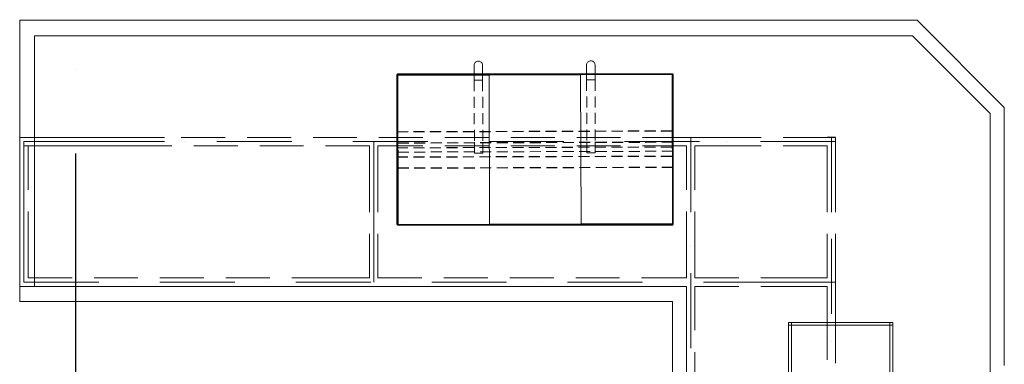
# Model space of a CAD drawing. Header units: millimetres. Extents: x 20872 to 297961, y -293704 to 213007.
# Tile 69 of 256: x 110983 to 114485, y -129749 to -128523. Entities that reach past the tile are written whole.
import ezdxf
from ezdxf.xclip import XClip

# ---------------------------------------------------------------- set-up
doc = ezdxf.new("R2010")
doc.units = ezdxf.units.MM
doc.header["$LTSCALE"] = 100
doc.header["$XCLIPFRAME"] = 2
doc.linetypes.add('ACAD_ISO10W100', pattern=[18, 12, -3, 0, -3])
for name, color, linetype in [('A--L$7--_stramien', 1, 'Continuous'), ('A--L73--_vaste keukenvoorzieningen', 8, 'Continuous'), ('A--T$1A-afwerking', 8, 'Continuous'), ('XREFS', 9, 'Continuous')]:
    doc.layers.add(name, color=color, linetype=linetype)

# ---------------------------------------------------------------- blocks, each defined once
blk = doc.blocks.new('catering')
at = {"layer": 'A--L73--_vaste keukenvoorzieningen', "lineweight": 5}
for points in [[(210493.803, 32387.73), (210493.803, 32367.73)], [(210501.787, 32387.73), (210493.803, 32387.73)], [(210501.787, 32387.73), (210493.803, 32387.73)], [(210493.803, 32387.73), (210493.803, 32367.73)], [(210540.227, 32387.73), (210501.787, 32387.73)], [(210540.227, 32387.73), (210501.787, 32387.73)], [(210557.619, 32387.73), (210540.227, 32387.73)], [(210557.619, 32387.73), (210540.227, 32387.73)], [(210563.827, 32381.523), (210557.619, 32387.73)], [(210563.827, 32381.523), (210557.619, 32387.73)], [(210494.85, 32368.8), (210494.85, 32386.622)], [(210494.85, 32386.622), (210541.227, 32386.622)], [(210541.227, 32386.622), (210557.302, 32386.622)], [(210557.302, 32386.622), (210562.827, 32381.097)], [(210526.23, 32384.752), (210526.193, 32384.715)], [(210526.273, 32384.782), (210526.23, 32384.752)], [(210526.32, 32384.805), (210526.273, 32384.782)], [(210526.37, 32384.818), (210526.32, 32384.805)], [(210526.422, 32384.823), (210526.37, 32384.818)], [(210526.475, 32384.819), (210526.422, 32384.823)], [(210526.525, 32384.805), (210526.475, 32384.819)], [(210526.573, 32384.783), (210526.525, 32384.805)], [(210526.616, 32384.753), (210526.573, 32384.783)], [(210526.653, 32384.717), (210526.616, 32384.753)], [(210534.189, 32384.74), (210534.159, 32384.697)], [(210534.226, 32384.777), (210534.189, 32384.74)], [(210534.269, 32384.807), (210534.226, 32384.777)], [(210534.316, 32384.829), (210534.269, 32384.807)], [(210534.366, 32384.843), (210534.316, 32384.829)], [(210534.419, 32384.848), (210534.366, 32384.843)], [(210534.471, 32384.843), (210534.419, 32384.848)], [(210534.521, 32384.83), (210534.471, 32384.843)], [(210534.569, 32384.808), (210534.521, 32384.83)], [(210534.612, 32384.778), (210534.569, 32384.808)], [(210534.649, 32384.741), (210534.612, 32384.778)], [(210534.679, 32384.698), (210534.649, 32384.741)], [(210526.128, 32384.574), (210526.123, 32384.522)], [(210526.123, 32384.522), (210526.123, 32384.506)], [(210526.123, 32384.506), (210526.124, 32384.458)], [(210526.124, 32384.458), (210526.124, 32384.38)], [(210526.124, 32384.38), (210526.124, 32384.274)], [(210526.124, 32384.274), (210526.125, 32384.144)], [(210526.125, 32384.144), (210526.125, 32383.992)], [(210526.141, 32384.625), (210526.128, 32384.574)], [(210526.163, 32384.672), (210526.141, 32384.625)], [(210526.193, 32384.715), (210526.163, 32384.672)], [(210526.683, 32384.674), (210526.653, 32384.717)], [(210526.705, 32384.627), (210526.683, 32384.674)], [(210526.719, 32384.576), (210526.705, 32384.627)], [(210526.723, 32384.524), (210526.719, 32384.576)], [(210526.723, 32384.524), (210526.723, 32384.508)], [(210526.723, 32384.508), (210526.724, 32384.46)], [(210526.724, 32384.46), (210526.724, 32384.382)], [(210526.724, 32384.382), (210526.724, 32384.276)], [(210526.724, 32384.276), (210526.725, 32384.145)], [(210526.725, 32384.145), (210526.725, 32383.994)], [(210534.124, 32384.599), (210534.119, 32384.547)], [(210534.119, 32384.547), (210534.12, 32384.531)], [(210534.12, 32384.531), (210534.12, 32384.483)], [(210534.12, 32384.483), (210534.12, 32384.405)], [(210534.12, 32384.405), (210534.12, 32384.299)], [(210534.12, 32384.299), (210534.121, 32384.168)], [(210534.121, 32384.168), (210534.121, 32384.017)], [(210534.137, 32384.649), (210534.124, 32384.599)], [(210534.159, 32384.697), (210534.137, 32384.649)], [(210534.701, 32384.651), (210534.679, 32384.698)], [(210534.715, 32384.601), (210534.701, 32384.651)], [(210534.719, 32384.549), (210534.715, 32384.601)], [(210534.719, 32384.549), (210534.72, 32384.532)], [(210534.72, 32384.532), (210534.72, 32384.485)], [(210534.72, 32384.485), (210534.72, 32384.407)], [(210534.72, 32384.407), (210534.72, 32384.301)], [(210534.72, 32384.301), (210534.721, 32384.17)], [(210534.721, 32384.17), (210534.721, 32384.019)], [(210520.635, 32373.201), (210520.635, 32383.861)], [(210520.635, 32383.861), (210540.287, 32383.861)], [(210540.254, 32383.921), (210520.667, 32383.921)], [(210520.667, 32383.921), (210520.667, 32373.141)], [(210520.695, 32383.801), (210527.195, 32383.821)], [(210520.727, 32373.201), (210520.695, 32383.801)], [(210526.125, 32383.992), (210526.126, 32383.825)], [(210526.126, 32383.825), (210526.126, 32383.646)], [(210526.126, 32383.646), (210526.127, 32383.462)], [(210526.131, 32383.462), (210526.127, 32383.462)], [(210526.131, 32383.462), (210526.127, 32383.462)], [(210526.127, 32383.462), (210526.129, 32382.681)], [(210526.145, 32383.462), (210526.131, 32383.462)], [(210526.145, 32383.462), (210526.131, 32383.462)], [(210526.167, 32383.462), (210526.145, 32383.462)], [(210526.167, 32383.462), (210526.145, 32383.462)], [(210526.197, 32383.462), (210526.167, 32383.462)], [(210526.197, 32383.462), (210526.167, 32383.462)], [(210526.234, 32383.462), (210526.197, 32383.462)], [(210526.234, 32383.462), (210526.197, 32383.462)], [(210526.277, 32383.463), (210526.234, 32383.462)], [(210526.277, 32383.463), (210526.234, 32383.462)], [(210526.324, 32383.463), (210526.277, 32383.463)], [(210526.324, 32383.463), (210526.277, 32383.463)], [(210526.375, 32383.463), (210526.324, 32383.463)], [(210526.375, 32383.463), (210526.324, 32383.463)], [(210526.427, 32383.463), (210526.375, 32383.463)], [(210526.427, 32383.463), (210526.375, 32383.463)], [(210526.479, 32383.463), (210526.427, 32383.463)], [(210526.479, 32383.463), (210526.427, 32383.463)], [(210526.529, 32383.463), (210526.479, 32383.463)], [(210526.529, 32383.463), (210526.479, 32383.463)], [(210526.577, 32383.464), (210526.529, 32383.463)], [(210526.577, 32383.464), (210526.529, 32383.463)], [(210526.619, 32383.464), (210526.577, 32383.464)], [(210526.619, 32383.464), (210526.577, 32383.464)], [(210526.656, 32383.464), (210526.619, 32383.464)], [(210526.656, 32383.464), (210526.619, 32383.464)], [(210526.686, 32383.464), (210526.656, 32383.464)], [(210526.686, 32383.464), (210526.656, 32383.464)], [(210526.709, 32383.464), (210526.686, 32383.464)], [(210526.709, 32383.464), (210526.686, 32383.464)], [(210526.722, 32383.464), (210526.709, 32383.464)], [(210526.722, 32383.464), (210526.709, 32383.464)], [(210526.727, 32383.464), (210526.722, 32383.464)], [(210526.727, 32383.464), (210526.722, 32383.464)], [(210526.725, 32383.994), (210526.726, 32383.827)], [(210526.726, 32383.827), (210526.726, 32383.648)], [(210526.726, 32383.648), (210526.727, 32383.464)], [(210526.727, 32383.464), (210526.729, 32382.683)], [(210533.695, 32383.841), (210527.195, 32383.821)], [(210527.195, 32383.821), (210527.227, 32373.221)], [(210527.195, 32383.821), (210527.227, 32373.221)], [(210533.695, 32383.841), (210540.195, 32383.861)], [(210533.727, 32373.241), (210533.695, 32383.841)], [(210533.727, 32373.241), (210533.695, 32383.841)], [(210534.121, 32384.017), (210534.122, 32383.849)], [(210534.122, 32383.849), (210534.122, 32383.671)], [(210534.122, 32383.671), (210534.123, 32383.487)], [(210534.123, 32383.487), (210534.125, 32382.705)], [(210534.127, 32383.487), (210534.123, 32383.487)], [(210534.127, 32383.487), (210534.123, 32383.487)], [(210534.141, 32383.487), (210534.127, 32383.487)], [(210534.141, 32383.487), (210534.127, 32383.487)], [(210534.163, 32383.487), (210534.141, 32383.487)], [(210534.163, 32383.487), (210534.141, 32383.487)], [(210534.193, 32383.487), (210534.163, 32383.487)], [(210534.193, 32383.487), (210534.163, 32383.487)], [(210534.23, 32383.487), (210534.193, 32383.487)], [(210534.23, 32383.487), (210534.193, 32383.487)], [(210534.273, 32383.487), (210534.23, 32383.487)], [(210534.273, 32383.487), (210534.23, 32383.487)], [(210534.32, 32383.487), (210534.273, 32383.487)], [(210534.32, 32383.487), (210534.273, 32383.487)], [(210534.371, 32383.487), (210534.32, 32383.487)], [(210534.371, 32383.487), (210534.32, 32383.487)], [(210534.423, 32383.488), (210534.371, 32383.487)], [(210534.423, 32383.488), (210534.371, 32383.487)], [(210534.475, 32383.488), (210534.423, 32383.488)], [(210534.475, 32383.488), (210534.423, 32383.488)], [(210534.525, 32383.488), (210534.475, 32383.488)], [(210534.525, 32383.488), (210534.475, 32383.488)], [(210534.573, 32383.488), (210534.525, 32383.488)], [(210534.573, 32383.488), (210534.525, 32383.488)], [(210534.616, 32383.488), (210534.573, 32383.488)], [(210534.616, 32383.488), (210534.573, 32383.488)], [(210534.653, 32383.488), (210534.616, 32383.488)], [(210534.653, 32383.488), (210534.616, 32383.488)], [(210534.683, 32383.488), (210534.653, 32383.488)], [(210534.683, 32383.488), (210534.653, 32383.488)], [(210534.705, 32383.488), (210534.683, 32383.488)], [(210534.705, 32383.488), (210534.683, 32383.488)], [(210534.718, 32383.489), (210534.705, 32383.488)], [(210534.718, 32383.489), (210534.705, 32383.488)], [(210534.723, 32383.489), (210534.718, 32383.489)], [(210534.723, 32383.489), (210534.718, 32383.489)], [(210534.721, 32384.019), (210534.722, 32383.851)], [(210534.722, 32383.851), (210534.722, 32383.673)], [(210534.722, 32383.673), (210534.723, 32383.489)], [(210534.723, 32383.489), (210534.725, 32382.707)], [(210540.195, 32383.861), (210540.227, 32373.261)], [(210540.254, 32373.141), (210540.254, 32383.921)], [(210540.287, 32383.861), (210540.287, 32373.201)], [(210526.13, 32382.288), (210526.133, 32381.507)], [(210526.73, 32382.29), (210526.733, 32381.509)], [(210534.126, 32382.313), (210534.129, 32381.532)], [(210534.726, 32382.315), (210534.729, 32381.534)], [(210563.827, 32367.73), (210563.827, 32381.523)], [(210563.827, 32367.73), (210563.827, 32381.523)], [(210526.134, 32381.115), (210526.136, 32380.334)], [(210526.734, 32381.117), (210526.736, 32380.335)], [(210534.13, 32381.139), (210534.132, 32380.358)], [(210534.73, 32381.141), (210534.732, 32380.36)], [(210562.827, 32381.097), (210562.827, 32345.856)], [(210526.137, 32379.941), (210526.14, 32379.16)], [(210526.737, 32379.943), (210526.74, 32379.162)], [(210532.384, 32379.837), (210533.165, 32379.84)], [(210533.558, 32379.841), (210534.339, 32379.843)], [(210534.134, 32379.966), (210534.136, 32379.184)], [(210534.731, 32379.844), (210535.512, 32379.847)], [(210534.734, 32379.967), (210534.736, 32379.186)], [(210535.905, 32379.848), (210536.686, 32379.85)], [(210537.079, 32379.852), (210537.86, 32379.854)], [(210538.232, 32379.837), (210539.014, 32379.839)], [(210538.252, 32379.855), (210539.034, 32379.858)], [(210539.406, 32379.841), (210539.466, 32379.841)], [(210539.426, 32379.859), (210539.466, 32379.859)], [(210539.466, 32379.859), (210540.247, 32379.861)], [(210539.466, 32379.841), (210540.247, 32379.843)], [(210540.249, 32379.067), (210540.247, 32379.861)], [(210540.267, 32379.861), (210540.247, 32379.861)], [(210540.269, 32379.067), (210540.267, 32379.861)], [(210496.928, 32379.4), (210493.803, 32379.4)], [(210493.803, 32379.4), (210493.803, 32376.275)], [(210493.803, 32379.4), (210493.803, 32376.275)], [(210493.803, 32379.4), (210496.928, 32379.4)], [(210494.103, 32379.4), (210497.228, 32379.4)], [(210497.228, 32379.4), (210494.103, 32379.4)], [(210499.044, 32379.4), (210496.928, 32379.4)], [(210499.044, 32379.4), (210497.228, 32379.4)], [(210498.49, 32379.4), (210500.978, 32379.4)], [(210498.79, 32379.4), (210500.978, 32379.4)], [(210503.731, 32379.4), (210500.606, 32379.4)], [(210503.731, 32379.4), (210500.606, 32379.4)], [(210500.978, 32379.4), (210504.103, 32379.4)], [(210500.978, 32379.4), (210504.103, 32379.4)], [(210508.418, 32379.4), (210505.293, 32379.4)], [(210508.418, 32379.4), (210505.293, 32379.4)], [(210513.105, 32379.4), (210509.98, 32379.4)], [(210513.105, 32379.4), (210509.98, 32379.4)], [(210517.792, 32379.4), (210514.667, 32379.4)], [(210517.792, 32379.4), (210514.667, 32379.4)], [(210522.479, 32379.4), (210519.354, 32379.4)], [(210522.479, 32379.4), (210519.354, 32379.4)], [(210520.629, 32379.007), (210520.627, 32379.801)], [(210520.647, 32379.801), (210520.627, 32379.801)], [(210520.627, 32379.783), (210521.408, 32379.785)], [(210520.647, 32379.801), (210521.428, 32379.804)], [(210520.649, 32379.007), (210520.647, 32379.801)], [(210521.801, 32379.787), (210522.582, 32379.789)], [(210521.821, 32379.805), (210522.602, 32379.807)], [(210522.974, 32379.79), (210523.756, 32379.793)], [(210522.994, 32379.808), (210523.776, 32379.811)], [(210527.166, 32379.4), (210524.041, 32379.4)], [(210527.166, 32379.4), (210524.041, 32379.4)], [(210524.148, 32379.794), (210524.929, 32379.796)], [(210524.168, 32379.812), (210524.949, 32379.814)], [(210525.322, 32379.797), (210526.103, 32379.8)], [(210525.342, 32379.816), (210526.123, 32379.818)], [(210526.495, 32379.801), (210527.277, 32379.803)], [(210526.515, 32379.819), (210527.297, 32379.822)], [(210527.669, 32379.805), (210528.45, 32379.807)], [(210527.689, 32379.823), (210528.47, 32379.825)], [(210531.853, 32379.4), (210528.728, 32379.4)], [(210531.853, 32379.4), (210528.728, 32379.4)], [(210528.843, 32379.808), (210529.624, 32379.811)], [(210528.863, 32379.826), (210529.644, 32379.829)], [(210530.017, 32379.812), (210530.798, 32379.814)], [(210530.037, 32379.83), (210530.818, 32379.832)], [(210531.19, 32379.815), (210531.971, 32379.818)], [(210531.21, 32379.834), (210531.991, 32379.836)], [(210532.364, 32379.819), (210533.145, 32379.821)], [(210536.54, 32379.4), (210533.415, 32379.4)], [(210536.54, 32379.4), (210533.415, 32379.4)], [(210533.538, 32379.823), (210534.319, 32379.825)], [(210534.711, 32379.826), (210535.493, 32379.829)], [(210535.885, 32379.83), (210536.666, 32379.832)], [(210537.059, 32379.833), (210537.84, 32379.836)], [(210541.227, 32379.4), (210538.102, 32379.4)], [(210541.227, 32379.4), (210538.102, 32379.4)], [(210541.227, 32379.4), (210541.827, 32379.4)], [(210541.227, 32379.4), (210541.827, 32379.4)], [(210541.527, 32379.4), (210541.527, 32374.067)], [(210541.527, 32379.4), (210541.527, 32374.067)], [(210544.952, 32379.4), (210541.827, 32379.4)], [(210544.952, 32379.4), (210541.827, 32379.4)], [(210546.54, 32379.4), (210544.952, 32379.4)], [(210546.54, 32379.4), (210544.952, 32379.4)], [(210551.227, 32379.4), (210548.102, 32379.4)], [(210551.227, 32379.4), (210548.102, 32379.4)], [(210551.827, 32379.404), (210551.227, 32379.404)], [(210551.827, 32379.4), (210551.227, 32379.4)], [(210551.527, 32374.071), (210551.527, 32379.404)], [(210551.527, 32374.067), (210551.527, 32379.4)], [(210551.827, 32379.4), (210551.827, 32378.8)], [(210551.827, 32379.4), (210551.827, 32378.8)], [(210499.436, 32379.1), (210494.103, 32379.1)], [(210494.103, 32379.1), (210494.103, 32369.1)], [(210494.103, 32379.1), (210494.103, 32369.1)], [(210494.103, 32379.1), (210504.103, 32379.1)], [(210494.103, 32379.1), (210504.103, 32379.1)], [(210499.436, 32379.1), (210494.103, 32379.1)], [(210494.103, 32378.8), (210497.228, 32378.8)], [(210497.228, 32378.8), (210494.103, 32378.8)], [(210497.528, 32378.8), (210494.403, 32378.8)], [(210494.403, 32378.8), (210494.403, 32375.675)], [(210494.403, 32378.8), (210494.403, 32375.675)], [(210494.403, 32378.8), (210497.528, 32378.8)], [(210499.935, 32378.8), (210497.228, 32378.8)], [(210499.935, 32378.8), (210497.528, 32378.8)], [(210498.79, 32378.8), (210500.978, 32378.8)], [(210499.09, 32378.8), (210500.978, 32378.8)], [(210503.494, 32379.1), (210499.436, 32379.1)], [(210503.494, 32379.1), (210499.436, 32379.1)], [(210500.978, 32378.8), (210504.103, 32378.8)], [(210500.978, 32378.8), (210504.103, 32378.8)], [(210504.622, 32378.8), (210501.497, 32378.8)], [(210504.622, 32378.8), (210501.497, 32378.8)], [(210505.494, 32379.1), (210505.494, 32379.1)], [(210505.494, 32379.1), (210505.494, 32379.1)], [(210509.309, 32378.8), (210506.184, 32378.8)], [(210509.309, 32378.8), (210506.184, 32378.8)], [(210513.16, 32379.1), (210507.827, 32379.1)], [(210513.16, 32379.1), (210507.827, 32379.1)], [(210513.996, 32378.8), (210510.871, 32378.8)], [(210513.996, 32378.8), (210510.871, 32378.8)], [(210515.16, 32379.1), (210515.16, 32379.1)], [(210515.16, 32379.1), (210515.16, 32379.1)], [(210518.683, 32378.8), (210515.558, 32378.8)], [(210518.683, 32378.8), (210515.558, 32378.8)], [(210522.827, 32379.1), (210517.494, 32379.1)], [(210522.827, 32379.1), (210517.494, 32379.1)], [(210518.683, 32375.675), (210518.683, 32378.8)], [(210518.683, 32375.675), (210518.683, 32378.8)], [(210518.983, 32369.1), (210518.983, 32379.1)], [(210518.983, 32369.1), (210518.983, 32379.1)], [(210522.408, 32378.8), (210519.283, 32378.8)], [(210519.283, 32375.675), (210519.283, 32378.8)], [(210519.283, 32375.675), (210519.283, 32378.8)], [(210522.408, 32378.8), (210519.283, 32378.8)], [(210521.411, 32379.009), (210520.629, 32379.007)], [(210520.629, 32378.992), (210520.629, 32379.007)], [(210520.63, 32378.946), (210520.629, 32378.992)], [(210521.411, 32378.991), (210520.629, 32378.989)], [(210520.63, 32378.891), (210520.63, 32378.946)], [(210520.63, 32378.828), (210520.63, 32378.891)], [(210520.63, 32378.76), (210520.63, 32378.828)], [(210520.63, 32378.688), (210520.63, 32378.76)], [(210520.63, 32378.651), (210520.63, 32378.688)], [(210520.63, 32378.655), (210521.412, 32378.657)], [(210520.63, 32378.655), (210521.412, 32378.657)], [(210520.63, 32378.653), (210521.412, 32378.655)], [(210520.63, 32378.651), (210521.412, 32378.654)], [(210520.63, 32378.651), (210521.412, 32378.653)], [(210520.631, 32378.351), (210520.63, 32378.651)], [(210520.649, 32378.992), (210520.649, 32379.007)], [(210520.65, 32378.946), (210520.649, 32378.992)], [(210520.65, 32378.891), (210520.65, 32378.946)], [(210520.65, 32378.828), (210520.65, 32378.891)], [(210520.65, 32378.76), (210520.65, 32378.828)], [(210520.65, 32378.688), (210520.65, 32378.76)], [(210520.65, 32378.651), (210520.65, 32378.688)], [(210520.651, 32378.351), (210520.65, 32378.651)], [(210521.47, 32379.009), (210521.411, 32379.009)], [(210521.47, 32378.992), (210521.411, 32378.991)], [(210521.804, 32378.658), (210522.585, 32378.661)], [(210521.804, 32378.658), (210522.585, 32378.661)], [(210521.804, 32378.656), (210522.585, 32378.659)], [(210521.804, 32378.655), (210522.585, 32378.657)], [(210521.804, 32378.655), (210522.585, 32378.657)], [(210522.644, 32379.013), (210521.863, 32379.011)], [(210522.644, 32378.995), (210521.863, 32378.993)], [(210522.479, 32378.8), (210522.408, 32378.8)], [(210522.479, 32378.8), (210522.408, 32378.8)], [(210522.978, 32378.662), (210523.759, 32378.664)], [(210522.978, 32378.662), (210523.759, 32378.664)], [(210522.978, 32378.66), (210523.759, 32378.663)], [(210522.978, 32378.658), (210523.759, 32378.661)], [(210522.978, 32378.659), (210523.759, 32378.661)], [(210523.818, 32379.017), (210523.036, 32379.014)], [(210523.818, 32378.999), (210523.036, 32378.996)], [(210527.166, 32378.8), (210524.041, 32378.8)], [(210527.166, 32378.8), (210524.041, 32378.8)], [(210524.152, 32378.665), (210524.933, 32378.668)], [(210524.152, 32378.666), (210524.933, 32378.668)], [(210524.152, 32378.664), (210524.933, 32378.666)], [(210524.152, 32378.662), (210524.933, 32378.665)], [(210524.152, 32378.662), (210524.933, 32378.664)], [(210524.991, 32379.02), (210524.21, 32379.018)], [(210524.991, 32379.002), (210524.21, 32379)], [(210524.827, 32379.1), (210524.827, 32379.1)], [(210524.827, 32379.1), (210524.827, 32379.1)], [(210525.325, 32378.669), (210526.106, 32378.672)], [(210525.325, 32378.669), (210526.106, 32378.671)], [(210525.325, 32378.667), (210526.106, 32378.67)], [(210525.325, 32378.665), (210526.106, 32378.668)], [(210525.325, 32378.666), (210526.106, 32378.668)], [(210526.165, 32379.024), (210525.384, 32379.021)], [(210526.165, 32379.006), (210525.384, 32379.004)], [(210526.14, 32379.063), (210526.143, 32378.282)], [(210526.499, 32378.673), (210527.28, 32378.675)], [(210526.499, 32378.673), (210527.28, 32378.675)], [(210526.499, 32378.671), (210527.28, 32378.673)], [(210526.499, 32378.669), (210527.28, 32378.672)], [(210526.499, 32378.669), (210527.28, 32378.671)], [(210527.339, 32379.027), (210526.557, 32379.025)], [(210527.339, 32379.01), (210526.558, 32379.007)], [(210526.74, 32379.065), (210526.743, 32378.284)], [(210532.494, 32379.1), (210527.16, 32379.1)], [(210532.494, 32379.1), (210527.16, 32379.1)], [(210527.673, 32378.676), (210528.454, 32378.679)], [(210527.673, 32378.676), (210528.454, 32378.679)], [(210527.673, 32378.674), (210528.454, 32378.677)], [(210527.673, 32378.673), (210528.454, 32378.675)], [(210527.673, 32378.673), (210528.454, 32378.675)], [(210528.512, 32379.031), (210527.731, 32379.029)], [(210528.512, 32379.013), (210527.731, 32379.011)], [(210531.853, 32378.8), (210528.728, 32378.8)], [(210531.853, 32378.8), (210528.728, 32378.8)], [(210528.846, 32378.68), (210529.628, 32378.682)], [(210528.846, 32378.68), (210529.628, 32378.682)], [(210528.846, 32378.678), (210529.628, 32378.681)], [(210528.846, 32378.676), (210529.628, 32378.679)], [(210528.846, 32378.677), (210529.628, 32378.679)], [(210529.686, 32379.035), (210528.905, 32379.032)], [(210529.686, 32379.017), (210528.905, 32379.014)], [(210530.02, 32378.683), (210530.801, 32378.686)], [(210530.02, 32378.683), (210530.801, 32378.686)], [(210530.02, 32378.682), (210530.801, 32378.684)], [(210530.02, 32378.68), (210530.801, 32378.683)], [(210530.02, 32378.68), (210530.801, 32378.682)], [(210530.86, 32379.038), (210530.079, 32379.036)], [(210530.86, 32379.02), (210530.079, 32379.018)], [(210531.194, 32378.687), (210531.975, 32378.69)], [(210531.194, 32378.687), (210531.975, 32378.689)], [(210531.194, 32378.685), (210531.975, 32378.688)], [(210531.194, 32378.683), (210531.975, 32378.686)], [(210531.194, 32378.684), (210531.975, 32378.686)], [(210532.033, 32379.042), (210531.252, 32379.039)], [(210532.033, 32379.024), (210531.252, 32379.022)], [(210532.367, 32378.691), (210533.149, 32378.693)], [(210532.367, 32378.691), (210533.149, 32378.693)], [(210532.367, 32378.689), (210533.149, 32378.691)], [(210532.367, 32378.687), (210533.149, 32378.69)], [(210532.367, 32378.687), (210533.149, 32378.689)], [(210533.207, 32379.045), (210532.426, 32379.043)], [(210533.207, 32379.028), (210532.426, 32379.025)], [(210536.54, 32378.8), (210533.415, 32378.8)], [(210536.54, 32378.8), (210533.415, 32378.8)], [(210533.541, 32378.694), (210534.322, 32378.697)], [(210533.541, 32378.694), (210534.322, 32378.697)], [(210533.541, 32378.692), (210534.322, 32378.695)], [(210533.541, 32378.691), (210534.322, 32378.693)], [(210533.541, 32378.691), (210534.322, 32378.693)], [(210534.381, 32379.049), (210533.6, 32379.047)], [(210534.381, 32379.031), (210533.6, 32379.029)], [(210534.136, 32379.088), (210534.139, 32378.307)], [(210534.494, 32379.1), (210534.494, 32379.1)], [(210534.494, 32379.1), (210534.494, 32379.1)], [(210534.715, 32378.698), (210535.496, 32378.7)], [(210534.715, 32378.698), (210535.496, 32378.7)], [(210534.715, 32378.696), (210535.496, 32378.699)], [(210534.715, 32378.694), (210535.496, 32378.697)], [(210534.715, 32378.695), (210535.496, 32378.697)], [(210534.736, 32379.09), (210534.739, 32378.309)], [(210535.555, 32379.053), (210534.773, 32379.05)], [(210535.555, 32379.035), (210534.773, 32379.032)], [(210535.889, 32378.701), (210536.67, 32378.704)], [(210535.889, 32378.702), (210536.67, 32378.704)], [(210535.889, 32378.7), (210536.67, 32378.702)], [(210535.889, 32378.698), (210536.67, 32378.701)], [(210535.889, 32378.698), (210536.67, 32378.7)], [(210536.728, 32379.056), (210535.947, 32379.054)], [(210536.728, 32379.038), (210535.947, 32379.036)], [(210542.16, 32379.1), (210536.827, 32379.1)], [(210542.16, 32379.1), (210536.827, 32379.1)], [(210537.062, 32378.705), (210537.843, 32378.708)], [(210537.062, 32378.705), (210537.843, 32378.707)], [(210537.062, 32378.703), (210537.843, 32378.706)], [(210537.062, 32378.701), (210537.843, 32378.704)], [(210537.062, 32378.702), (210537.843, 32378.704)], [(210537.902, 32379.06), (210537.121, 32379.057)], [(210537.902, 32379.042), (210537.121, 32379.04)], [(210541.227, 32378.8), (210538.102, 32378.8)], [(210541.227, 32378.8), (210538.102, 32378.8)], [(210538.236, 32378.709), (210539.017, 32378.711)], [(210538.236, 32378.709), (210539.017, 32378.711)], [(210538.236, 32378.707), (210539.017, 32378.709)], [(210538.236, 32378.705), (210539.017, 32378.708)], [(210538.236, 32378.705), (210539.017, 32378.707)], [(210539.076, 32379.063), (210538.294, 32379.061)], [(210539.076, 32379.046), (210538.294, 32379.043)], [(210539.41, 32378.712), (210539.469, 32378.713)], [(210539.41, 32378.712), (210539.469, 32378.712)], [(210539.41, 32378.711), (210539.469, 32378.711)], [(210539.41, 32378.709), (210539.469, 32378.709)], [(210539.41, 32378.709), (210539.469, 32378.709)], [(210540.249, 32379.067), (210539.468, 32379.065)], [(210540.249, 32379.049), (210539.468, 32379.047)], [(210539.469, 32378.712), (210540.25, 32378.715)], [(210539.469, 32378.713), (210540.25, 32378.715)], [(210539.469, 32378.711), (210540.25, 32378.713)], [(210539.469, 32378.709), (210540.25, 32378.711)], [(210539.469, 32378.709), (210540.25, 32378.711)], [(210540.249, 32379.052), (210540.249, 32379.067)], [(210540.249, 32379.006), (210540.249, 32379.052)], [(210540.25, 32378.951), (210540.249, 32379.006)], [(210540.25, 32378.889), (210540.25, 32378.951)], [(210540.25, 32378.82), (210540.25, 32378.889)], [(210540.25, 32378.748), (210540.25, 32378.82)], [(210540.25, 32378.711), (210540.25, 32378.748)], [(210540.251, 32378.411), (210540.25, 32378.711)], [(210540.269, 32379.052), (210540.269, 32379.067)], [(210540.269, 32379.006), (210540.269, 32379.052)], [(210540.27, 32378.951), (210540.269, 32379.006)], [(210540.27, 32378.889), (210540.27, 32378.951)], [(210540.27, 32378.82), (210540.27, 32378.889)], [(210540.27, 32378.748), (210540.27, 32378.82)], [(210540.27, 32378.712), (210540.27, 32378.748)], [(210540.271, 32378.411), (210540.27, 32378.712)], [(210541.227, 32378.8), (210541.227, 32375.675)], [(210541.227, 32378.8), (210541.227, 32375.675)], [(210544.952, 32378.8), (210541.827, 32378.8)], [(210541.827, 32378.8), (210541.827, 32375.675)], [(210541.827, 32378.8), (210541.827, 32375.675)], [(210544.952, 32378.8), (210541.827, 32378.8)], [(210544.16, 32379.1), (210544.16, 32379.1)], [(210544.16, 32379.1), (210544.16, 32379.1)], [(210546.54, 32378.8), (210544.952, 32378.8)], [(210546.54, 32378.8), (210544.952, 32378.8)], [(210551.827, 32379.1), (210546.494, 32379.1)], [(210551.827, 32379.1), (210546.494, 32379.1)], [(210551.227, 32378.8), (210548.102, 32378.8)], [(210551.227, 32378.8), (210548.102, 32378.8)], [(210551.227, 32375.675), (210551.227, 32378.8)], [(210551.227, 32375.675), (210551.227, 32378.8)], [(210551.827, 32375.675), (210551.827, 32378.8)], [(210551.827, 32375.675), (210551.827, 32378.8)], [(210521.413, 32378.353), (210520.631, 32378.351)], [(210520.632, 32378.303), (210520.631, 32378.351)], [(210520.632, 32378.232), (210520.632, 32378.303)], [(210520.632, 32378.164), (210520.632, 32378.232)], [(210520.632, 32378.103), (210520.632, 32378.164)], [(210520.632, 32378.049), (210520.632, 32378.103)], [(210520.632, 32378.005), (210520.632, 32378.049)], [(210520.632, 32378.006), (210521.414, 32378.009)], [(210520.633, 32377.988), (210520.632, 32378.005)], [(210520.633, 32377.988), (210521.414, 32377.99)], [(210520.635, 32377.201), (210520.633, 32377.988)], [(210520.652, 32378.303), (210520.651, 32378.351)], [(210520.652, 32378.232), (210520.652, 32378.303)], [(210520.652, 32378.164), (210520.652, 32378.232)], [(210520.652, 32378.103), (210520.652, 32378.164)], [(210520.652, 32378.049), (210520.652, 32378.103)], [(210520.652, 32378.005), (210520.652, 32378.049)], [(210520.653, 32377.988), (210520.652, 32378.005)], [(210520.655, 32377.201), (210520.653, 32377.988)], [(210521.472, 32378.353), (210521.413, 32378.353)], [(210521.806, 32378.01), (210522.587, 32378.012)], [(210521.806, 32377.992), (210522.587, 32377.994)], [(210522.646, 32378.357), (210521.865, 32378.355)], [(210522.98, 32378.013), (210523.761, 32378.016)], [(210522.98, 32377.995), (210523.761, 32377.998)], [(210523.82, 32378.361), (210523.038, 32378.358)], [(210524.154, 32378.017), (210524.935, 32378.019)], [(210524.154, 32377.999), (210524.935, 32378.001)], [(210524.993, 32378.364), (210524.212, 32378.362)], [(210525.327, 32378.021), (210526.108, 32378.023)], [(210525.327, 32378.002), (210526.108, 32378.005)], [(210526.167, 32378.368), (210525.386, 32378.365)], [(210526.147, 32378.282), (210526.143, 32378.282)], [(210526.161, 32378.282), (210526.147, 32378.282)], [(210526.183, 32378.282), (210526.161, 32378.282)], [(210526.213, 32378.282), (210526.183, 32378.282)], [(210526.25, 32378.283), (210526.213, 32378.282)], [(210526.293, 32378.283), (210526.25, 32378.283)], [(210526.34, 32378.283), (210526.293, 32378.283)], [(210526.39, 32378.283), (210526.34, 32378.283)], [(210526.443, 32378.283), (210526.39, 32378.283)], [(210526.495, 32378.283), (210526.443, 32378.283)], [(210526.545, 32378.283), (210526.495, 32378.283)], [(210526.501, 32378.024), (210527.282, 32378.027)], [(210526.501, 32378.006), (210527.282, 32378.008)], [(210526.593, 32378.284), (210526.545, 32378.283)], [(210527.341, 32378.371), (210526.559, 32378.369)], [(210526.635, 32378.284), (210526.593, 32378.284)], [(210526.672, 32378.284), (210526.635, 32378.284)], [(210526.702, 32378.284), (210526.672, 32378.284)], [(210526.724, 32378.284), (210526.702, 32378.284)], [(210526.738, 32378.284), (210526.724, 32378.284)], [(210526.743, 32378.284), (210526.738, 32378.284)], [(210527.675, 32378.028), (210528.456, 32378.03)], [(210527.675, 32378.01), (210528.456, 32378.012)], [(210528.514, 32378.375), (210527.733, 32378.373)], [(210528.848, 32378.031), (210529.63, 32378.034)], [(210528.848, 32378.013), (210529.63, 32378.016)], [(210529.688, 32378.379), (210528.907, 32378.376)], [(210530.022, 32378.035), (210530.803, 32378.037)], [(210530.022, 32378.017), (210530.803, 32378.019)], [(210530.862, 32378.382), (210530.081, 32378.38)], [(210531.196, 32378.039), (210531.977, 32378.041)], [(210531.196, 32378.02), (210531.977, 32378.023)], [(210532.035, 32378.386), (210531.254, 32378.383)], [(210532.369, 32378.042), (210533.151, 32378.045)], [(210532.369, 32378.024), (210533.151, 32378.026)], [(210533.209, 32378.389), (210532.428, 32378.387)], [(210533.543, 32378.046), (210534.324, 32378.048)], [(210533.543, 32378.028), (210534.324, 32378.03)], [(210534.383, 32378.393), (210533.602, 32378.391)], [(210534.143, 32378.307), (210534.139, 32378.307)], [(210534.157, 32378.307), (210534.143, 32378.307)], [(210534.179, 32378.307), (210534.157, 32378.307)], [(210534.209, 32378.307), (210534.179, 32378.307)], [(210534.246, 32378.307), (210534.209, 32378.307)], [(210534.289, 32378.307), (210534.246, 32378.307)], [(210534.336, 32378.307), (210534.289, 32378.307)], [(210534.387, 32378.307), (210534.336, 32378.307)], [(210534.439, 32378.308), (210534.387, 32378.307)], [(210534.491, 32378.308), (210534.439, 32378.308)], [(210534.541, 32378.308), (210534.491, 32378.308)], [(210534.589, 32378.308), (210534.541, 32378.308)], [(210534.631, 32378.308), (210534.589, 32378.308)], [(210534.668, 32378.308), (210534.631, 32378.308)], [(210534.698, 32378.308), (210534.668, 32378.308)], [(210534.721, 32378.308), (210534.698, 32378.308)], [(210534.717, 32378.049), (210535.498, 32378.052)], [(210534.717, 32378.031), (210535.498, 32378.034)], [(210534.734, 32378.309), (210534.721, 32378.308)], [(210534.739, 32378.309), (210534.734, 32378.309)], [(210535.557, 32378.397), (210534.775, 32378.394)], [(210535.89, 32378.053), (210536.672, 32378.055)], [(210535.891, 32378.035), (210536.672, 32378.037)], [(210536.73, 32378.4), (210535.949, 32378.398)], [(210537.064, 32378.057), (210537.845, 32378.059)], [(210537.064, 32378.038), (210537.845, 32378.041)], [(210537.904, 32378.404), (210537.123, 32378.401)], [(210538.238, 32378.06), (210539.019, 32378.062)], [(210538.238, 32378.042), (210539.019, 32378.044)], [(210539.078, 32378.407), (210538.296, 32378.405)], [(210539.412, 32378.064), (210539.471, 32378.064)], [(210539.412, 32378.046), (210539.471, 32378.046)], [(210540.251, 32378.411), (210539.47, 32378.409)], [(210539.471, 32378.064), (210540.252, 32378.066)], [(210539.471, 32378.046), (210540.252, 32378.048)], [(210540.251, 32378.364), (210540.251, 32378.411)], [(210540.252, 32378.292), (210540.251, 32378.364)], [(210540.252, 32378.224), (210540.252, 32378.292)], [(210540.252, 32378.163), (210540.252, 32378.224)], [(210540.252, 32378.109), (210540.252, 32378.163)], [(210540.252, 32378.065), (210540.252, 32378.109)], [(210540.252, 32378.048), (210540.252, 32378.065)], [(210540.255, 32377.261), (210540.252, 32378.048)], [(210540.271, 32378.364), (210540.271, 32378.411)], [(210540.272, 32378.292), (210540.271, 32378.364)], [(210540.272, 32378.224), (210540.272, 32378.292)], [(210540.272, 32378.163), (210540.272, 32378.224)], [(210540.272, 32378.109), (210540.272, 32378.163)], [(210540.272, 32378.065), (210540.272, 32378.109)], [(210540.272, 32378.048), (210540.272, 32378.065)], [(210540.275, 32377.261), (210540.272, 32378.048)], [(210521.416, 32377.222), (210520.635, 32377.219)], [(210520.655, 32377.201), (210520.635, 32377.201)], [(210521.436, 32377.204), (210520.655, 32377.201)], [(210521.476, 32377.222), (210521.416, 32377.222)], [(210521.476, 32377.204), (210521.436, 32377.204)], [(210522.649, 32377.225), (210521.868, 32377.223)], [(210522.649, 32377.207), (210521.868, 32377.205)], [(210523.823, 32377.229), (210523.042, 32377.227)], [(210523.823, 32377.211), (210523.042, 32377.208)], [(210524.997, 32377.233), (210524.216, 32377.23)], [(210524.997, 32377.214), (210524.216, 32377.212)], [(210526.17, 32377.236), (210525.389, 32377.234)], [(210526.171, 32377.218), (210525.389, 32377.216)], [(210527.344, 32377.24), (210526.563, 32377.237)], [(210527.344, 32377.222), (210526.563, 32377.219)], [(210528.518, 32377.243), (210527.737, 32377.241)], [(210528.518, 32377.225), (210527.737, 32377.223)], [(210529.692, 32377.247), (210528.91, 32377.245)], [(210529.692, 32377.229), (210528.91, 32377.226)], [(210530.865, 32377.251), (210530.084, 32377.248)], [(210530.865, 32377.232), (210530.084, 32377.23)], [(210532.039, 32377.254), (210531.258, 32377.252)], [(210532.039, 32377.236), (210531.258, 32377.234)], [(210533.213, 32377.258), (210532.431, 32377.255)], [(210533.213, 32377.24), (210532.431, 32377.237)], [(210534.386, 32377.261), (210533.605, 32377.259)], [(210534.386, 32377.243), (210533.605, 32377.241)], [(210535.56, 32377.265), (210534.779, 32377.263)], [(210535.56, 32377.247), (210534.779, 32377.244)], [(210536.734, 32377.269), (210535.953, 32377.266)], [(210536.734, 32377.25), (210535.953, 32377.248)], [(210537.907, 32377.272), (210537.126, 32377.27)], [(210537.907, 32377.254), (210537.126, 32377.252)], [(210539.081, 32377.276), (210538.3, 32377.273)], [(210539.081, 32377.258), (210538.3, 32377.255)], [(210540.255, 32377.279), (210539.474, 32377.277)], [(210540.255, 32377.261), (210539.474, 32377.259)], [(210540.275, 32377.261), (210540.255, 32377.261)], [(210518.683, 32374.087), (210518.683, 32375.675)], [(210518.683, 32374.087), (210518.683, 32375.675)], [(210519.283, 32374.087), (210519.283, 32375.675)], [(210519.283, 32374.087), (210519.283, 32375.675)], [(210551.227, 32374.087), (210551.227, 32375.675)], [(210551.227, 32374.087), (210551.227, 32375.675)], [(210551.827, 32374.087), (210551.827, 32375.675)], [(210551.827, 32374.087), (210551.827, 32375.675)], [(210493.803, 32374.713), (210493.803, 32371.925)], [(210493.803, 32374.713), (210493.803, 32371.925)], [(210494.403, 32374.113), (210494.403, 32372.525)], [(210494.403, 32374.113), (210494.403, 32372.525)], [(210541.227, 32374.113), (210541.227, 32372.525)], [(210541.227, 32374.113), (210541.227, 32372.525)], [(210541.827, 32374.113), (210541.827, 32372.525)], [(210541.827, 32374.113), (210541.827, 32372.525)], [(210540.287, 32373.201), (210520.635, 32373.201)], [(210520.667, 32373.141), (210540.254, 32373.141)], [(210527.227, 32373.221), (210520.727, 32373.201)], [(210527.227, 32373.221), (210533.727, 32373.241)], [(210540.227, 32373.261), (210533.727, 32373.241)], [(210494.403, 32372.525), (210494.403, 32369.4)], [(210494.403, 32372.525), (210494.403, 32369.4)], [(210518.683, 32369.4), (210518.683, 32372.525)], [(210518.683, 32369.4), (210518.683, 32372.525)], [(210519.283, 32369.4), (210519.283, 32372.525)], [(210519.283, 32369.4), (210519.283, 32372.525)], [(210541.227, 32372.525), (210541.227, 32369.4)], [(210541.227, 32372.525), (210541.227, 32369.4)], [(210541.827, 32372.525), (210541.827, 32369.4)], [(210541.827, 32372.525), (210541.827, 32369.4)], [(210551.227, 32369.4), (210551.227, 32372.525)], [(210551.227, 32369.4), (210551.227, 32372.525)], [(210551.527, 32366.852), (210551.527, 32372.185)], [(210551.527, 32366.852), (210551.527, 32372.185)], [(210551.827, 32369.4), (210551.827, 32372.525)], [(210551.827, 32369.4), (210551.827, 32372.525)], [(210493.803, 32371.925), (210493.803, 32368.8)], [(210493.803, 32371.925), (210493.803, 32368.8)], [(210541.527, 32371.733), (210541.527, 32371.733)], [(210541.527, 32371.733), (210541.527, 32371.733)], [(210494.403, 32369.4), (210497.528, 32369.4)], [(210494.403, 32369.4), (210497.528, 32369.4)], [(210499.09, 32369.4), (210502.215, 32369.4)], [(210499.09, 32369.4), (210502.215, 32369.4)], [(210503.777, 32369.4), (210506.902, 32369.4)], [(210503.777, 32369.4), (210506.902, 32369.4)], [(210508.464, 32369.4), (210511.589, 32369.4)], [(210508.464, 32369.4), (210511.589, 32369.4)], [(210513.151, 32369.4), (210515.558, 32369.4)], [(210513.151, 32369.4), (210515.558, 32369.4)], [(210515.558, 32369.4), (210518.683, 32369.4)], [(210515.558, 32369.4), (210518.683, 32369.4)], [(210519.283, 32369.4), (210522.408, 32369.4)], [(210519.283, 32369.4), (210522.408, 32369.4)], [(210523.97, 32369.4), (210527.095, 32369.4)], [(210523.97, 32369.4), (210527.095, 32369.4)], [(210528.657, 32369.4), (210531.782, 32369.4)], [(210528.657, 32369.4), (210531.782, 32369.4)], [(210533.344, 32369.4), (210536.469, 32369.4)], [(210533.344, 32369.4), (210536.469, 32369.4)], [(210538.031, 32369.4), (210538.102, 32369.4)], [(210538.031, 32369.4), (210538.102, 32369.4)], [(210538.102, 32369.4), (210541.227, 32369.4)], [(210538.102, 32369.4), (210541.227, 32369.4)], [(210541.527, 32369.733), (210541.527, 32364.4)], [(210541.527, 32369.733), (210541.527, 32364.4)], [(210541.827, 32369.4), (210544.952, 32369.4)], [(210541.827, 32369.4), (210544.952, 32369.4)], [(210546.514, 32369.4), (210548.102, 32369.4)], [(210546.514, 32369.4), (210548.102, 32369.4)], [(210548.102, 32369.4), (210551.227, 32369.4)], [(210548.102, 32369.4), (210551.227, 32369.4)], [(210551.827, 32368.8), (210551.827, 32369.4)], [(210551.827, 32368.8), (210551.827, 32369.4)], [(210493.803, 32368.8), (210496.928, 32368.8)], [(210493.803, 32368.8), (210496.928, 32368.8)], [(210494.103, 32369.1), (210499.436, 32369.1)], [(210494.103, 32369.1), (210499.436, 32369.1)], [(210541.227, 32368.8), (210494.85, 32368.8)], [(210498.49, 32368.8), (210501.615, 32368.8)], [(210498.49, 32368.8), (210501.615, 32368.8)], [(210501.769, 32369.1), (210501.769, 32369.1)], [(210501.769, 32369.1), (210501.769, 32369.1)], [(210503.177, 32368.8), (210506.302, 32368.8)], [(210503.177, 32368.8), (210506.302, 32368.8)], [(210503.769, 32369.1), (210509.103, 32369.1)], [(210503.769, 32369.1), (210509.103, 32369.1)], [(210507.864, 32368.8), (210510.989, 32368.8)], [(210507.864, 32368.8), (210510.989, 32368.8)], [(210511.436, 32369.1), (210511.436, 32369.1)], [(210511.436, 32369.1), (210511.436, 32369.1)], [(210512.551, 32368.8), (210515.676, 32368.8)], [(210512.551, 32368.8), (210515.676, 32368.8)], [(210513.436, 32369.1), (210518.769, 32369.1)], [(210513.436, 32369.1), (210518.769, 32369.1)], [(210517.238, 32368.8), (210520.363, 32368.8)], [(210517.238, 32368.8), (210520.363, 32368.8)], [(210521.103, 32369.1), (210521.103, 32369.1)], [(210521.103, 32369.1), (210521.103, 32369.1)], [(210521.925, 32368.8), (210525.05, 32368.8)], [(210521.925, 32368.8), (210525.05, 32368.8)], [(210523.103, 32369.1), (210528.436, 32369.1)], [(210523.103, 32369.1), (210528.436, 32369.1)], [(210526.612, 32368.8), (210529.737, 32368.8)], [(210526.612, 32368.8), (210529.737, 32368.8)], [(210530.769, 32369.1), (210530.769, 32369.1)], [(210530.769, 32369.1), (210530.769, 32369.1)], [(210531.299, 32368.8), (210534.424, 32368.8)], [(210531.299, 32368.8), (210534.424, 32368.8)], [(210532.769, 32369.1), (210538.103, 32369.1)], [(210532.769, 32369.1), (210538.103, 32369.1)], [(210535.986, 32368.8), (210538.102, 32368.8)], [(210535.986, 32368.8), (210538.102, 32368.8)], [(210538.102, 32368.8), (210541.227, 32368.8)], [(210538.102, 32368.8), (210541.227, 32368.8)], [(210540.436, 32369.1), (210540.436, 32369.1)], [(210540.436, 32369.1), (210540.436, 32369.1)], [(210541.227, 32345.856), (210541.227, 32368.8)], [(210541.227, 32368.8), (210541.227, 32365.675)], [(210541.227, 32368.8), (210541.227, 32365.675)], [(210541.827, 32368.8), (210544.952, 32368.8)], [(210541.827, 32368.8), (210541.827, 32365.675)], [(210541.827, 32368.8), (210541.827, 32365.675)], [(210541.827, 32368.8), (210544.952, 32368.8)], [(210542.436, 32369.1), (210546.494, 32369.1)], [(210542.436, 32369.1), (210546.494, 32369.1)], [(210546.494, 32369.1), (210551.827, 32369.1)], [(210546.494, 32369.1), (210551.827, 32369.1)], [(210546.514, 32368.8), (210548.102, 32368.8)], [(210546.514, 32368.8), (210548.102, 32368.8)], [(210548.102, 32368.8), (210551.227, 32368.8)], [(210548.102, 32368.8), (210551.227, 32368.8)], [(210551.227, 32365.675), (210551.227, 32368.8)], [(210551.227, 32365.675), (210551.227, 32368.8)], [(210551.827, 32365.675), (210551.827, 32368.8)], [(210551.827, 32365.675), (210551.827, 32368.8)], [(210493.803, 32367.73), (210501.787, 32367.73)], [(210493.803, 32367.73), (210501.787, 32367.73)], [(210501.787, 32367.73), (210540.227, 32367.73)], [(210501.787, 32367.73), (210540.227, 32367.73)], [(210540.227, 32367.73), (210540.227, 32329.228)], [(210540.227, 32367.73), (210540.227, 32329.228)], [(210563.827, 32363.17), (210563.827, 32367.73)], [(210563.827, 32363.17), (210563.827, 32367.73)], [(210548.487, 32341.555), (210548.487, 32366.238)], [(210548.487, 32366.238), (210555.89, 32366.238)], [(210548.487, 32366.238), (210555.89, 32366.238)], [(210548.487, 32341.555), (210548.487, 32366.238)], [(210548.7, 32366.238), (210548.487, 32366.238)], [(210548.487, 32366.238), (210548.487, 32366.038)], [(210548.487, 32366.038), (210548.7, 32366.038)], [(210555.683, 32366.031), (210548.687, 32366.031)], [(210548.687, 32366.031), (210548.687, 32319.525)], [(210555.683, 32366.031), (210548.687, 32366.031)], [(210548.687, 32366.031), (210548.687, 32319.525)], [(210548.7, 32366.038), (210548.7, 32366.238)], [(210555.89, 32366.238), (210555.676, 32366.238)], [(210555.676, 32366.238), (210555.676, 32366.038)], [(210555.676, 32366.038), (210555.89, 32366.038)], [(210555.683, 32319.525), (210555.683, 32366.031)], [(210555.89, 32366.031), (210555.683, 32366.031)], [(210555.89, 32366.238), (210555.89, 32341.555)], [(210555.89, 32366.238), (210555.89, 32366.031)], [(210555.89, 32366.038), (210555.89, 32366.238)], [(210551.227, 32363.58), (210551.227, 32365.675)], [(210551.227, 32363.58), (210551.227, 32365.675)], [(210551.827, 32363.332), (210551.827, 32365.675)], [(210551.827, 32363.632), (210551.827, 32365.675)], [(210551.527, 32364.852), (210551.527, 32364.852)], [(210551.527, 32364.852), (210551.527, 32364.852)], [(210541.227, 32364.113), (210541.227, 32360.988)], [(210541.227, 32364.113), (210541.227, 32360.988)], [(210541.827, 32364.113), (210541.827, 32360.988)], [(210541.827, 32364.113), (210541.827, 32360.988)]]:
    blk.add_lwpolyline(points, dxfattribs=at)
at = {"layer": 'A--L73--_vaste keukenvoorzieningen', "lineweight": 0}
for points in [[(210548.487, 32366.038), (210548.487, 32366.238), (210548.7, 32366.238), (210548.7, 32366.038), (210548.487, 32366.038)], [(210555.676, 32366.038), (210555.676, 32366.238), (210555.89, 32366.238), (210555.89, 32366.038), (210555.676, 32366.038)]]:
    blk.add_lwpolyline(points, dxfattribs=at)
blk = doc.blocks.new('stramienlijnen_1')
at = {"layer": 'A--L$7--_stramien', "color": 1, "linetype": 'ACAD_ISO10W100', "lineweight": -3}
blk.add_line((111184.5, 0), (111184.5, 22800), dxfattribs=at)
blk = doc.blocks.new('2016-02-04 100 begane grond bestaand')
at = {"layer": 'A--L$7--_stramien'}
blk.add_blockref('stramienlijnen_1', (0, 0), dxfattribs=at)
at = {"layer": 'A--T$1A-afwerking', "xscale": 49.99992073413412, "yscale": 49.99992073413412, "zscale": 49.99992073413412}
blk.add_blockref('catering', (-10413689, -1597908.6), dxfattribs=at)

msp = doc.modelspace()

# ---------------------------------------------------------------- block references
at = {"layer": 'XREFS'}
ref = msp.add_blockref('2016-02-04 100 begane grond bestaand', (-1, -150000.4), dxfattribs=at)
XClip(ref).set_block_clipping_path([(116767.0762143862, 29769.3836009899), (164491.5066313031, 13442.9004429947), (179861.076214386, 13442.9004429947), (179861.076214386, -11696.8579780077), (20873.0762143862, -11696.8579780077), (20873.0762143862, 82263.1420219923), (116767.0762143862, 82263.1420219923)])

doc.saveas('drawing.dxf')
